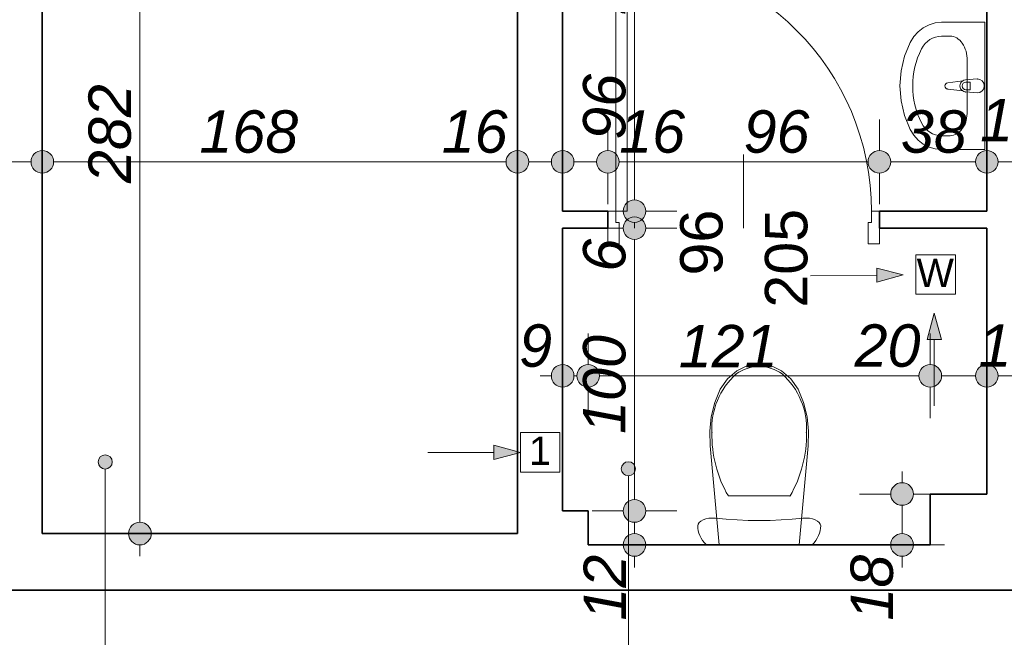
# Model space of a CAD drawing. Header units: millimetres. Extents: x -50073 to 84772, y -78870 to -35317.
# Tile 24 of 125: x 15495 to 18976, y -76717 to -74534. Entities that reach past the tile are written whole.
import ezdxf

# ---------------------------------------------------------------- set-up
doc = ezdxf.new("R2010")
doc.units = ezdxf.units.MM
doc.header["$MEASUREMENT"] = 0
doc.layers.add('_podkład', color=7, linetype='Continuous')
doc.layers.add('Wymiarowanie - Ogólne', color=7, linetype='Continuous')
for name, color, linetype, lineweight in [('_podkład_Nr_pióra__1', 7, 'Continuous', 0), ('Drzwi ArchiCAD_Nr_pióra__1', 7, 'Continuous', 0), ('Instalacje - Went_Klim_Nr_pióra__42', 150, 'Continuous', 13), ('Konstrukcja - Stropy_Nr_pióra__1', 7, 'Continuous', 0), ('Konstrukcja - Ściany zew_Nr_pióra__6', 7, 'Continuous', 35), ('Wnetrze - Sanitariaty_Nr_pióra__22', 8, 'Continuous', 13), ('Wymiarowanie - Ogólne_Nr_pióra__82', 114, 'Continuous', 13), ('Znaczniki drzwi ArchiCADa_Nr_pióra__1', 7, 'Continuous', 0), ('Znaczniki drzwi ArchiCADa_Nr_pióra__7', 7, 'Continuous', 70)]:
    doc.layers.add(name, color=color, linetype=linetype, lineweight=lineweight)
doc.styles.add('GENERATED_STYLE_1', font='txt')
doc.styles.add('GENERATED_STYLE_3', font='txt')
doc.dimstyles.new('GENERATED_STYLE__1', dxfattribs={"dimtxt": 150, "dimasz": 152, "dimexe": 0.18, "dimexo": 0, "dimgap": 0.09, "dimtad": 1, "dimlfac": 0.1, "dimzin": 0, "dimdsep": 46, "dimtxsty": 'GENERATED_STYLE_3', "dimblk": 'ARROWHEAD_11', "dimblk1": 'ARROWHEAD_11', "dimblk2": 'ARROWHEAD_11', "dimcen": 0.09, "dimclrd": 114, "dimclre": 114, "dimclrt": 114, "dimazin": 0, "dimtfac": 1, "dimtdec": 4, "dimtmove": 0, "dimatfit": 3, "dimfxl": 1, "dimtolj": 1, "dimtzin": 0, "dimarcsym": 0})
doc.dimstyles.new('GENERATED_STYLE__2', dxfattribs={"dimtxt": 150, "dimasz": 152, "dimexe": 0.18, "dimexo": 0, "dimgap": 0.09, "dimtad": 1, "dimtih": 1, "dimtoh": 1, "dimlfac": 0.1, "dimzin": 0, "dimdsep": 46, "dimtxsty": 'GENERATED_STYLE_3', "dimblk": 'ARROWHEAD_11', "dimblk1": 'ARROWHEAD_11', "dimblk2": 'ARROWHEAD_11', "dimcen": 0.09, "dimclrd": 114, "dimclre": 114, "dimclrt": 114, "dimazin": 0, "dimtfac": 1, "dimtdec": 4, "dimtmove": 0, "dimatfit": 3, "dimfxl": 1, "dimtolj": 1, "dimtzin": 0, "dimarcsym": 0})
doc.dimstyles.new('GENERATED_STYLE__4', dxfattribs={"dimtxt": 150, "dimasz": 152, "dimexe": 0.18, "dimexo": 0, "dimgap": 0.09, "dimtad": 1, "dimtih": 1, "dimtoh": 1, "dimlfac": 0.1, "dimzin": 0, "dimdsep": 46, "dimtxsty": 'GENERATED_STYLE_3', "dimblk": 'ARROWHEAD_11', "dimblk1": 'ARROWHEAD_11', "dimblk2": 'ARROWHEAD_11', "dimcen": 0.09, "dimclrd": 114, "dimclre": 114, "dimclrt": 114, "dimazin": 0, "dimtfac": 1, "dimtdec": 4, "dimtmove": 2, "dimatfit": 3, "dimfxl": 1, "dimtolj": 1, "dimtzin": 0, "dimarcsym": 0})

# ---------------------------------------------------------------- blocks, each defined once
blk = doc.blocks.new('*D623')
at = {"layer": 'Wymiarowanie - Ogólne_Nr_pióra__82', "linetype": 'Continuous'}
for points in [[(15454.6, -75036.2), (15451.6, -75020.9), (15442.9, -75007.9), (15429.9, -74999.2), (15414.6, -74996.2), (15399.3, -74999.2), (15386.3, -75007.9), (15377.6, -75020.9), (15374.6, -75036.2), (15377.6, -75051.5), (15386.3, -75064.5), (15399.3, -75073.1), (15414.6, -75076.2), (15429.9, -75073.1), (15442.9, -75064.5), (15451.6, -75051.5)], [(15614.6, -75036.2), (15611.6, -75020.9), (15602.9, -75007.9), (15589.9, -74999.2), (15574.6, -74996.2), (15559.3, -74999.2), (15546.3, -75007.9), (15537.6, -75020.9), (15534.6, -75036.2), (15537.6, -75051.5), (15546.3, -75064.5), (15559.3, -75073.1), (15574.6, -75076.2), (15589.9, -75073.1), (15602.9, -75064.5), (15611.6, -75051.5)]]:
    blk.add_hatch(color=256, dxfattribs=at).paths.add_polyline_path(points)
for p, q in [((15414.6, -74996.2), (15414.6, -74886.2)), ((15574.6, -74996.2), (15574.6, -74886.2)), ((15454.6, -75036.2), (15534.6, -75036.2)), ((15414.6, -75186.2), (15414.6, -75076.2)), ((15574.6, -75186.2), (15574.6, -75076.2))]:
    blk.add_line(p, q, dxfattribs=at)
for centre in [(15414.6, -75036.2), (15574.6, -75036.2)]:
    blk.add_circle(centre, 40, dxfattribs=at)
blk = doc.blocks.new('ARROWHEAD_11')
at = {"color": 0, "linetype": 'Continuous', "lineweight": 0}
blk.add_line((0, 0), (-1, 0), dxfattribs=at)
at = {"color": 0, "linetype": 'Continuous', "lineweight": 0, "const_width": 0.25, "flags": 128}
blk.add_lwpolyline([(-0.125, 0, 1), (0.125, 0, 1)], format="xyb", close=True, dxfattribs=at)
blk = doc.blocks.new('*D624')
at = {"layer": 'Wymiarowanie - Ogólne_Nr_pióra__82', "linetype": 'Continuous'}
for points in [[(15614.6, -75036.2), (15611.6, -75020.9), (15602.9, -75007.9), (15589.9, -74999.2), (15574.6, -74996.2), (15559.3, -74999.2), (15546.3, -75007.9), (15537.6, -75020.9), (15534.6, -75036.2), (15537.6, -75051.5), (15546.3, -75064.5), (15559.3, -75073.1), (15574.6, -75076.2), (15589.9, -75073.1), (15602.9, -75064.5), (15611.6, -75051.5)], [(17294.6, -75036.2), (17291.6, -75020.9), (17282.9, -75007.9), (17269.9, -74999.2), (17254.6, -74996.2), (17239.3, -74999.2), (17226.3, -75007.9), (17217.6, -75020.9), (17214.6, -75036.2), (17217.6, -75051.5), (17226.3, -75064.5), (17239.3, -75073.1), (17254.6, -75076.2), (17269.9, -75073.1), (17282.9, -75064.5), (17291.6, -75051.5)]]:
    blk.add_hatch(color=256, dxfattribs=at).paths.add_polyline_path(points)
for p, q in [((15574.6, -74996.2), (15574.6, -74886.2)), ((17254.6, -74996.2), (17254.6, -74886.2)), ((15614.6, -75036.2), (17214.6, -75036.2)), ((15574.6, -75186.2), (15574.6, -75076.2)), ((17254.6, -75186.2), (17254.6, -75076.2))]:
    blk.add_line(p, q, dxfattribs=at)
for centre in [(15574.6, -75036.2), (17254.6, -75036.2)]:
    blk.add_circle(centre, 40, dxfattribs=at)
at = {"layer": 'Wymiarowanie - Ogólne_Nr_pióra__82', "char_height": 150, "attachment_point": 7, "style": 'GENERATED_STYLE_3'}
for s, insert in [('\\A1;{\\fArial|b0|i1|c238|p38;168}', (16130, -75006.2)), ('\\A1;{\\fArial|b0|i1|c238|p38;16}', (16986.9, -75006.2))]:
    blk.add_mtext(s, dxfattribs=dict(at, insert=insert))
blk = doc.blocks.new('*D625')
at = {"layer": 'Wymiarowanie - Ogólne_Nr_pióra__82', "linetype": 'Continuous'}
for points in [[(17294.6, -75036.2), (17291.6, -75020.9), (17282.9, -75007.9), (17269.9, -74999.2), (17254.6, -74996.2), (17239.3, -74999.2), (17226.3, -75007.9), (17217.6, -75020.9), (17214.6, -75036.2), (17217.6, -75051.5), (17226.3, -75064.5), (17239.3, -75073.1), (17254.6, -75076.2), (17269.9, -75073.1), (17282.9, -75064.5), (17291.6, -75051.5)], [(17454.6, -75036.2), (17451.6, -75020.9), (17442.9, -75007.9), (17429.9, -74999.2), (17414.6, -74996.2), (17399.3, -74999.2), (17386.3, -75007.9), (17377.6, -75020.9), (17374.6, -75036.2), (17377.6, -75051.5), (17386.3, -75064.5), (17399.3, -75073.1), (17414.6, -75076.2), (17429.9, -75073.1), (17442.9, -75064.5), (17451.6, -75051.5)]]:
    blk.add_hatch(color=256, dxfattribs=at).paths.add_polyline_path(points)
for p, q in [((17254.6, -74996.2), (17254.6, -74886.2)), ((17414.6, -74996.2), (17414.6, -74886.2)), ((17294.6, -75036.2), (17374.6, -75036.2)), ((17254.6, -75186.2), (17254.6, -75076.2)), ((17414.6, -75186.2), (17414.6, -75076.2))]:
    blk.add_line(p, q, dxfattribs=at)
for centre in [(17254.6, -75036.2), (17414.6, -75036.2)]:
    blk.add_circle(centre, 40, dxfattribs=at)
blk = doc.blocks.new('*D626')
at = {"layer": 'Wymiarowanie - Ogólne_Nr_pióra__82', "linetype": 'Continuous'}
for points in [[(17454.6, -75036.2), (17451.6, -75020.9), (17442.9, -75007.9), (17429.9, -74999.2), (17414.6, -74996.2), (17399.3, -74999.2), (17386.3, -75007.9), (17377.6, -75020.9), (17374.6, -75036.2), (17377.6, -75051.5), (17386.3, -75064.5), (17399.3, -75073.1), (17414.6, -75076.2), (17429.9, -75073.1), (17442.9, -75064.5), (17451.6, -75051.5)], [(17614.6, -75036.2), (17611.6, -75020.9), (17602.9, -75007.9), (17589.9, -74999.2), (17574.6, -74996.2), (17559.3, -74999.2), (17546.3, -75007.9), (17537.6, -75020.9), (17534.6, -75036.2), (17537.6, -75051.5), (17546.3, -75064.5), (17559.3, -75073.1), (17574.6, -75076.2), (17589.9, -75073.1), (17602.9, -75064.5), (17611.6, -75051.5)]]:
    blk.add_hatch(color=256, dxfattribs=at).paths.add_polyline_path(points)
for p, q in [((17414.6, -74996.2), (17414.6, -74886.2)), ((17574.6, -74996.2), (17574.6, -74886.2)), ((17454.6, -75036.2), (17534.6, -75036.2)), ((17414.6, -75186.2), (17414.6, -75076.2)), ((17574.6, -75186.2), (17574.6, -75076.2))]:
    blk.add_line(p, q, dxfattribs=at)
for centre in [(17414.6, -75036.2), (17574.6, -75036.2)]:
    blk.add_circle(centre, 40, dxfattribs=at)
blk = doc.blocks.new('*D627')
at = {"layer": 'Wymiarowanie - Ogólne_Nr_pióra__82', "linetype": 'Continuous'}
for points in [[(17614.6, -75036.2), (17611.6, -75020.9), (17602.9, -75007.9), (17589.9, -74999.2), (17574.6, -74996.2), (17559.3, -74999.2), (17546.3, -75007.9), (17537.6, -75020.9), (17534.6, -75036.2), (17537.6, -75051.5), (17546.3, -75064.5), (17559.3, -75073.1), (17574.6, -75076.2), (17589.9, -75073.1), (17602.9, -75064.5), (17611.6, -75051.5)], [(18574.6, -75036.2), (18571.6, -75020.9), (18562.9, -75007.9), (18549.9, -74999.2), (18534.6, -74996.2), (18519.3, -74999.2), (18506.3, -75007.9), (18497.6, -75020.9), (18494.6, -75036.2), (18497.6, -75051.5), (18506.3, -75064.5), (18519.3, -75073.1), (18534.6, -75076.2), (18549.9, -75073.1), (18562.9, -75064.5), (18571.6, -75051.5)]]:
    blk.add_hatch(color=256, dxfattribs=at).paths.add_polyline_path(points)
for p, q in [((17574.6, -74996.2), (17574.6, -74886.2)), ((18534.6, -74996.2), (18534.6, -74886.2)), ((17614.6, -75036.2), (18494.6, -75036.2)), ((17574.6, -75186.2), (17574.6, -75076.2)), ((18534.6, -75186.2), (18534.6, -75076.2))]:
    blk.add_line(p, q, dxfattribs=at)
for centre in [(17574.6, -75036.2), (18534.6, -75036.2)]:
    blk.add_circle(centre, 40, dxfattribs=at)
at = {"layer": 'Wymiarowanie - Ogólne_Nr_pióra__82', "char_height": 150, "attachment_point": 7, "style": 'GENERATED_STYLE_3'}
for s, insert in [('\\A1;{\\fArial|b0|i1|c238|p38;16}', (17614.6, -75006.2)), ('\\A1;{\\fArial|b0|i1|c238|p38;96}', (18054.6, -75006.2))]:
    blk.add_mtext(s, dxfattribs=dict(at, insert=insert))
blk = doc.blocks.new('*D628')
at = {"layer": 'Wymiarowanie - Ogólne_Nr_pióra__82', "linetype": 'Continuous'}
for points in [[(18574.6, -75036.2), (18571.6, -75020.9), (18562.9, -75007.9), (18549.9, -74999.2), (18534.6, -74996.2), (18519.3, -74999.2), (18506.3, -75007.9), (18497.6, -75020.9), (18494.6, -75036.2), (18497.6, -75051.5), (18506.3, -75064.5), (18519.3, -75073.1), (18534.6, -75076.2), (18549.9, -75073.1), (18562.9, -75064.5), (18571.6, -75051.5)], [(18954.6, -75036.2), (18951.6, -75020.9), (18942.9, -75007.9), (18929.9, -74999.2), (18914.6, -74996.2), (18899.3, -74999.2), (18886.3, -75007.9), (18877.6, -75020.9), (18874.6, -75036.2), (18877.6, -75051.5), (18886.3, -75064.5), (18899.3, -75073.1), (18914.6, -75076.2), (18929.9, -75073.1), (18942.9, -75064.5), (18951.6, -75051.5)]]:
    blk.add_hatch(color=256, dxfattribs=at).paths.add_polyline_path(points)
for p, q in [((18534.6, -74996.2), (18534.6, -74886.2)), ((18914.6, -74996.2), (18914.6, -74886.2)), ((18574.6, -75036.2), (18874.6, -75036.2)), ((18534.6, -75186.2), (18534.6, -75076.2)), ((18914.6, -75186.2), (18914.6, -75076.2))]:
    blk.add_line(p, q, dxfattribs=at)
for centre in [(18534.6, -75036.2), (18914.6, -75036.2)]:
    blk.add_circle(centre, 40, dxfattribs=at)
at = {"layer": 'Wymiarowanie - Ogólne_Nr_pióra__82', "char_height": 150, "attachment_point": 7, "style": 'GENERATED_STYLE_3'}
for s, insert in [('\\A1;{\\fArial|b0|i1|c238|p38;18}', (18890.8, -74965.7)), ('\\A1;{\\fArial|b0|i1|c238|p38;38}', (18610.8, -75006.2))]:
    blk.add_mtext(s, dxfattribs=dict(at, insert=insert))
blk = doc.blocks.new('*D629')
at = {"layer": 'Wymiarowanie - Ogólne_Nr_pióra__82', "linetype": 'Continuous'}
for points in [[(18954.6, -75036.2), (18951.6, -75020.9), (18942.9, -75007.9), (18929.9, -74999.2), (18914.6, -74996.2), (18899.3, -74999.2), (18886.3, -75007.9), (18877.6, -75020.9), (18874.6, -75036.2), (18877.6, -75051.5), (18886.3, -75064.5), (18899.3, -75073.1), (18914.6, -75076.2), (18929.9, -75073.1), (18942.9, -75064.5), (18951.6, -75051.5)], [(19134.6, -75036.2), (19131.6, -75020.9), (19122.9, -75007.9), (19109.9, -74999.2), (19094.6, -74996.2), (19079.3, -74999.2), (19066.3, -75007.9), (19057.6, -75020.9), (19054.6, -75036.2), (19057.6, -75051.5), (19066.3, -75064.5), (19079.3, -75073.1), (19094.6, -75076.2), (19109.9, -75073.1), (19122.9, -75064.5), (19131.6, -75051.5)]]:
    blk.add_hatch(color=256, dxfattribs=at).paths.add_polyline_path(points)
for p, q in [((18914.6, -74996.2), (18914.6, -74886.2)), ((19094.6, -74996.2), (19094.6, -74886.2)), ((18954.6, -75036.2), (19054.6, -75036.2)), ((18914.6, -75186.2), (18914.6, -75076.2)), ((19094.6, -75186.2), (19094.6, -75076.2))]:
    blk.add_line(p, q, dxfattribs=at)
for centre in [(18914.6, -75036.2), (19094.6, -75036.2)]:
    blk.add_circle(centre, 40, dxfattribs=at)
blk = doc.blocks.new('*D786')
at = {"layer": 'Wymiarowanie - Ogólne_Nr_pióra__82', "linetype": 'Continuous'}
for points in [[(17454.6, -75792.9), (17451.6, -75777.6), (17442.9, -75764.6), (17429.9, -75756), (17414.6, -75752.9), (17399.3, -75756), (17386.3, -75764.6), (17377.6, -75777.6), (17374.6, -75792.9), (17377.6, -75808.2), (17386.3, -75821.2), (17399.3, -75829.9), (17414.6, -75832.9), (17429.9, -75829.9), (17442.9, -75821.2), (17451.6, -75808.2)], [(17544.6, -75792.9), (17541.6, -75777.6), (17532.9, -75764.6), (17519.9, -75756), (17504.6, -75752.9), (17489.3, -75756), (17476.3, -75764.6), (17467.6, -75777.6), (17464.6, -75792.9), (17467.6, -75808.2), (17476.3, -75821.2), (17489.3, -75829.9), (17504.6, -75832.9), (17519.9, -75829.9), (17532.9, -75821.2), (17541.6, -75808.2)]]:
    blk.add_hatch(color=256, dxfattribs=at).paths.add_polyline_path(points)
for p, q in [((17414.6, -75752.9), (17414.6, -75642.9)), ((17504.6, -75752.9), (17504.6, -75642.9)), ((17334.6, -75792.9), (17374.6, -75792.9)), ((17454.6, -75792.9), (17464.6, -75792.9)), ((17414.6, -75942.9), (17414.6, -75832.9)), ((17504.6, -75942.9), (17504.6, -75832.9))]:
    blk.add_line(p, q, dxfattribs=at)
for centre in [(17414.6, -75792.9), (17504.6, -75792.9)]:
    blk.add_circle(centre, 40, dxfattribs=at)
at = {"layer": 'Wymiarowanie - Ogólne_Nr_pióra__82', "insert": (17260.8, -75762.9), "char_height": 150, "attachment_point": 7, "style": 'GENERATED_STYLE_3'}
blk.add_mtext('\\A1;{\\fArial|b0|i1|c238|p38;9}', dxfattribs=at)
blk = doc.blocks.new('*D787')
at = {"layer": 'Wymiarowanie - Ogólne_Nr_pióra__82', "linetype": 'Continuous'}
for points in [[(17544.6, -75792.9), (17541.6, -75777.6), (17532.9, -75764.6), (17519.9, -75756), (17504.6, -75752.9), (17489.3, -75756), (17476.3, -75764.6), (17467.6, -75777.6), (17464.6, -75792.9), (17467.6, -75808.2), (17476.3, -75821.2), (17489.3, -75829.9), (17504.6, -75832.9), (17519.9, -75829.9), (17532.9, -75821.2), (17541.6, -75808.2)], [(18754.6, -75792.9), (18751.6, -75777.6), (18742.9, -75764.6), (18729.9, -75756), (18714.6, -75752.9), (18699.3, -75756), (18686.3, -75764.6), (18677.6, -75777.6), (18674.6, -75792.9), (18677.6, -75808.2), (18686.3, -75821.2), (18699.3, -75829.9), (18714.6, -75832.9), (18729.9, -75829.9), (18742.9, -75821.2), (18751.6, -75808.2)]]:
    blk.add_hatch(color=256, dxfattribs=at).paths.add_polyline_path(points)
for p, q in [((17504.6, -75752.9), (17504.6, -75642.9)), ((18714.6, -75752.9), (18714.6, -75642.9)), ((17544.6, -75792.9), (18674.6, -75792.9)), ((17504.6, -75942.9), (17504.6, -75832.9)), ((18714.6, -75942.9), (18714.6, -75832.9))]:
    blk.add_line(p, q, dxfattribs=at)
for centre in [(17504.6, -75792.9), (18714.6, -75792.9)]:
    blk.add_circle(centre, 40, dxfattribs=at)
at = {"layer": 'Wymiarowanie - Ogólne_Nr_pióra__82', "char_height": 150, "attachment_point": 7, "style": 'GENERATED_STYLE_3'}
for s, insert in [('\\A1;{\\fArial|b0|i1|c238|p38;121}', (17825, -75762.9)), ('\\A1;{\\fArial|b0|i1|c238|p38;20}', (18446.9, -75762.9))]:
    blk.add_mtext(s, dxfattribs=dict(at, insert=insert))
blk = doc.blocks.new('*D788')
at = {"layer": 'Wymiarowanie - Ogólne_Nr_pióra__82', "linetype": 'Continuous'}
for points in [[(18754.6, -75792.9), (18751.6, -75777.6), (18742.9, -75764.6), (18729.9, -75756), (18714.6, -75752.9), (18699.3, -75756), (18686.3, -75764.6), (18677.6, -75777.6), (18674.6, -75792.9), (18677.6, -75808.2), (18686.3, -75821.2), (18699.3, -75829.9), (18714.6, -75832.9), (18729.9, -75829.9), (18742.9, -75821.2), (18751.6, -75808.2)], [(18954.6, -75792.9), (18951.6, -75777.6), (18942.9, -75764.6), (18929.9, -75756), (18914.6, -75752.9), (18899.3, -75756), (18886.3, -75764.6), (18877.6, -75777.6), (18874.6, -75792.9), (18877.6, -75808.2), (18886.3, -75821.2), (18899.3, -75829.9), (18914.6, -75832.9), (18929.9, -75829.9), (18942.9, -75821.2), (18951.6, -75808.2)]]:
    blk.add_hatch(color=256, dxfattribs=at).paths.add_polyline_path(points)
for p, q in [((18714.6, -75752.9), (18714.6, -75642.9)), ((18914.6, -75752.9), (18914.6, -75642.9)), ((18754.6, -75792.9), (18874.6, -75792.9)), ((18714.6, -75942.9), (18714.6, -75832.9)), ((18914.6, -75942.9), (18914.6, -75832.9))]:
    blk.add_line(p, q, dxfattribs=at)
for centre in [(18714.6, -75792.9), (18914.6, -75792.9)]:
    blk.add_circle(centre, 40, dxfattribs=at)
at = {"layer": 'Wymiarowanie - Ogólne_Nr_pióra__82', "insert": (18885.1, -75762.9), "char_height": 150, "attachment_point": 7, "style": 'GENERATED_STYLE_3'}
blk.add_mtext('\\A1;{\\fArial|b0|i1|c238|p38;18}', dxfattribs=at)
blk = doc.blocks.new('*D789')
at = {"layer": 'Wymiarowanie - Ogólne_Nr_pióra__82', "linetype": 'Continuous'}
for points in [[(18954.6, -75792.9), (18951.6, -75777.6), (18942.9, -75764.6), (18929.9, -75756), (18914.6, -75752.9), (18899.3, -75756), (18886.3, -75764.6), (18877.6, -75777.6), (18874.6, -75792.9), (18877.6, -75808.2), (18886.3, -75821.2), (18899.3, -75829.9), (18914.6, -75832.9), (18929.9, -75829.9), (18942.9, -75821.2), (18951.6, -75808.2)], [(19134.6, -75792.9), (19131.6, -75777.6), (19122.9, -75764.6), (19109.9, -75756), (19094.6, -75752.9), (19079.3, -75756), (19066.3, -75764.6), (19057.6, -75777.6), (19054.6, -75792.9), (19057.6, -75808.2), (19066.3, -75821.2), (19079.3, -75829.9), (19094.6, -75832.9), (19109.9, -75829.9), (19122.9, -75821.2), (19131.6, -75808.2)]]:
    blk.add_hatch(color=256, dxfattribs=at).paths.add_polyline_path(points)
for p, q in [((18914.6, -75752.9), (18914.6, -75642.9)), ((19094.6, -75752.9), (19094.6, -75642.9)), ((18954.6, -75792.9), (19054.6, -75792.9)), ((18914.6, -75942.9), (18914.6, -75832.9)), ((19094.6, -75942.9), (19094.6, -75832.9))]:
    blk.add_line(p, q, dxfattribs=at)
for centre in [(18914.6, -75792.9), (19094.6, -75792.9)]:
    blk.add_circle(centre, 40, dxfattribs=at)
blk = doc.blocks.new('*D793')
at = {"layer": 'Wymiarowanie - Ogólne_Nr_pióra__82', "linetype": 'Continuous'}
for points in [[(18654.7, -76210.6), (18651.6, -76195.3), (18642.9, -76182.4), (18630, -76173.7), (18614.7, -76170.6), (18599.4, -76173.7), (18586.4, -76182.4), (18577.7, -76195.3), (18574.7, -76210.6), (18577.7, -76225.9), (18586.4, -76238.9), (18599.4, -76247.6), (18614.7, -76250.6), (18630, -76247.6), (18642.9, -76238.9), (18651.6, -76225.9)], [(18654.7, -76390.6), (18651.6, -76375.3), (18642.9, -76362.4), (18630, -76353.7), (18614.7, -76350.6), (18599.4, -76353.7), (18586.4, -76362.4), (18577.7, -76375.3), (18574.7, -76390.6), (18577.7, -76405.9), (18586.4, -76418.9), (18599.4, -76427.6), (18614.7, -76430.6), (18630, -76427.6), (18642.9, -76418.9), (18651.6, -76405.9)]]:
    blk.add_hatch(color=256, dxfattribs=at).paths.add_polyline_path(points)
for p, q in [((18614.7, -76170.6), (18614.7, -76130.6)), ((18574.7, -76210.6), (18464.7, -76210.6)), ((18764.7, -76210.6), (18654.7, -76210.6)), ((18614.7, -76350.6), (18614.7, -76250.6)), ((18574.7, -76390.6), (18464.7, -76390.6)), ((18764.7, -76390.6), (18654.7, -76390.6)), ((18614.7, -76470.6), (18614.7, -76430.6))]:
    blk.add_line(p, q, dxfattribs=at)
for centre in [(18614.7, -76210.6), (18614.7, -76390.6)]:
    blk.add_circle(centre, 40, dxfattribs=at)
at = {"layer": 'Wymiarowanie - Ogólne_Nr_pióra__82', "insert": (18584.7, -76658.3), "char_height": 150, "attachment_point": 7, "rotation": 90, "style": 'GENERATED_STYLE_3'}
blk.add_mtext('\\A1;{\\fArial|b0|i1|c238|p38;18}', dxfattribs=at)
blk = doc.blocks.new('*D794')
at = {"layer": 'Wymiarowanie - Ogólne_Nr_pióra__82', "linetype": 'Continuous'}
for points in [[(17708.7, -76270.6), (17705.6, -76255.3), (17697, -76242.4), (17684, -76233.7), (17668.7, -76230.6), (17653.4, -76233.7), (17640.4, -76242.4), (17631.7, -76255.3), (17628.7, -76270.6), (17631.7, -76285.9), (17640.4, -76298.9), (17653.4, -76307.6), (17668.7, -76310.6), (17684, -76307.6), (17697, -76298.9), (17705.6, -76285.9)], [(17708.7, -76390.6), (17705.6, -76375.3), (17697, -76362.4), (17684, -76353.7), (17668.7, -76350.6), (17653.4, -76353.7), (17640.4, -76362.4), (17631.7, -76375.3), (17628.7, -76390.6), (17631.7, -76405.9), (17640.4, -76418.9), (17653.4, -76427.6), (17668.7, -76430.6), (17684, -76427.6), (17697, -76418.9), (17705.6, -76405.9)]]:
    blk.add_hatch(color=256, dxfattribs=at).paths.add_polyline_path(points)
for p, q in [((17628.7, -76270.6), (17518.7, -76270.6)), ((17818.7, -76270.6), (17708.7, -76270.6)), ((17668.7, -76350.6), (17668.7, -76310.6)), ((17628.7, -76390.6), (17518.7, -76390.6)), ((17818.7, -76390.6), (17708.7, -76390.6)), ((17668.7, -76470.6), (17668.7, -76430.6))]:
    blk.add_line(p, q, dxfattribs=at)
for centre in [(17668.7, -76270.6), (17668.7, -76390.6)]:
    blk.add_circle(centre, 40, dxfattribs=at)
at = {"layer": 'Wymiarowanie - Ogólne_Nr_pióra__82', "insert": (17638.7, -76658.3), "char_height": 150, "attachment_point": 7, "rotation": 90, "style": 'GENERATED_STYLE_3'}
blk.add_mtext('\\A1;{\\fArial|b0|i1|c238|p38;12}', dxfattribs=at)
blk = doc.blocks.new('*D795')
at = {"layer": 'Wymiarowanie - Ogólne_Nr_pióra__82', "linetype": 'Continuous'}
for points in [[(17708.7, -75270.6), (17705.6, -75255.3), (17697, -75242.4), (17684, -75233.7), (17668.7, -75230.6), (17653.4, -75233.7), (17640.4, -75242.4), (17631.7, -75255.3), (17628.7, -75270.6), (17631.7, -75285.9), (17640.4, -75298.9), (17653.4, -75307.6), (17668.7, -75310.6), (17684, -75307.6), (17697, -75298.9), (17705.6, -75285.9)], [(17708.7, -76270.6), (17705.6, -76255.3), (17697, -76242.4), (17684, -76233.7), (17668.7, -76230.6), (17653.4, -76233.7), (17640.4, -76242.4), (17631.7, -76255.3), (17628.7, -76270.6), (17631.7, -76285.9), (17640.4, -76298.9), (17653.4, -76307.6), (17668.7, -76310.6), (17684, -76307.6), (17697, -76298.9), (17705.6, -76285.9)]]:
    blk.add_hatch(color=256, dxfattribs=at).paths.add_polyline_path(points)
for p, q in [((17628.7, -75270.6), (17518.7, -75270.6)), ((17818.7, -75270.6), (17708.7, -75270.6)), ((17668.7, -76230.6), (17668.7, -75310.6)), ((17628.7, -76270.6), (17518.7, -76270.6)), ((17818.7, -76270.6), (17708.7, -76270.6))]:
    blk.add_line(p, q, dxfattribs=at)
for centre in [(17668.7, -75270.6), (17668.7, -76270.6)]:
    blk.add_circle(centre, 40, dxfattribs=at)
at = {"layer": 'Wymiarowanie - Ogólne_Nr_pióra__82', "char_height": 150, "attachment_point": 7, "rotation": 90, "style": 'GENERATED_STYLE_3'}
for s, insert in [('\\A1;{\\fArial|b0|i1|c238|p38;6}', (17638.7, -75424.5)), ('\\A1;{\\fArial|b0|i1|c238|p38;100}', (17638.7, -75998.3))]:
    blk.add_mtext(s, dxfattribs=dict(at, insert=insert))
blk = doc.blocks.new('*D796')
at = {"layer": 'Wymiarowanie - Ogólne_Nr_pióra__82', "linetype": 'Continuous'}
for points in [[(17708.7, -75210.6), (17705.6, -75195.3), (17697, -75182.4), (17684, -75173.7), (17668.7, -75170.6), (17653.4, -75173.7), (17640.4, -75182.4), (17631.7, -75195.3), (17628.7, -75210.6), (17631.7, -75225.9), (17640.4, -75238.9), (17653.4, -75247.6), (17668.7, -75250.6), (17684, -75247.6), (17697, -75238.9), (17705.6, -75225.9)], [(17708.7, -75270.6), (17705.6, -75255.3), (17697, -75242.4), (17684, -75233.7), (17668.7, -75230.6), (17653.4, -75233.7), (17640.4, -75242.4), (17631.7, -75255.3), (17628.7, -75270.6), (17631.7, -75285.9), (17640.4, -75298.9), (17653.4, -75307.6), (17668.7, -75310.6), (17684, -75307.6), (17697, -75298.9), (17705.6, -75285.9)]]:
    blk.add_hatch(color=256, dxfattribs=at).paths.add_polyline_path(points)
for p, q in [((17628.7, -75210.6), (17518.7, -75210.6)), ((17818.7, -75210.6), (17708.7, -75210.6)), ((17628.7, -75270.6), (17518.7, -75270.6)), ((17668.7, -75270.6), (17668.7, -75250.6)), ((17818.7, -75270.6), (17708.7, -75270.6))]:
    blk.add_line(p, q, dxfattribs=at)
for centre in [(17668.7, -75210.6), (17668.7, -75270.6)]:
    blk.add_circle(centre, 40, dxfattribs=at)
blk = doc.blocks.new('*D797')
at = {"layer": 'Wymiarowanie - Ogólne_Nr_pióra__82', "linetype": 'Continuous'}
for points in [[(17708.7, -74250.6), (17705.6, -74235.3), (17697, -74222.4), (17684, -74213.7), (17668.7, -74210.6), (17653.4, -74213.7), (17640.4, -74222.4), (17631.7, -74235.3), (17628.7, -74250.6), (17631.7, -74265.9), (17640.4, -74278.9), (17653.4, -74287.6), (17668.7, -74290.6), (17684, -74287.6), (17697, -74278.9), (17705.6, -74265.9)], [(17708.7, -75210.6), (17705.6, -75195.3), (17697, -75182.4), (17684, -75173.7), (17668.7, -75170.6), (17653.4, -75173.7), (17640.4, -75182.4), (17631.7, -75195.3), (17628.7, -75210.6), (17631.7, -75225.9), (17640.4, -75238.9), (17653.4, -75247.6), (17668.7, -75250.6), (17684, -75247.6), (17697, -75238.9), (17705.6, -75225.9)]]:
    blk.add_hatch(color=256, dxfattribs=at).paths.add_polyline_path(points)
for p, q in [((17628.7, -74250.6), (17518.7, -74250.6)), ((17818.7, -74250.6), (17708.7, -74250.6)), ((17668.7, -75170.6), (17668.7, -74290.6)), ((17628.7, -75210.6), (17518.7, -75210.6)), ((17818.7, -75210.6), (17708.7, -75210.6))]:
    blk.add_line(p, q, dxfattribs=at)
for centre in [(17668.7, -74250.6), (17668.7, -75210.6)]:
    blk.add_circle(centre, 40, dxfattribs=at)
at = {"layer": 'Wymiarowanie - Ogólne_Nr_pióra__82', "char_height": 150, "attachment_point": 7, "rotation": 90, "style": 'GENERATED_STYLE_3'}
for s, insert in [('\\A1;{\\fArial|b0|i1|c238|p38;16}', (17638.7, -74518.3)), ('\\A1;{\\fArial|b0|i1|c238|p38;96}', (17638.7, -74958.3))]:
    blk.add_mtext(s, dxfattribs=dict(at, insert=insert))
blk = doc.blocks.new('*D810')
at = {"layer": 'Wymiarowanie - Ogólne_Nr_pióra__82', "linetype": 'Continuous'}
for points in [[(15959.8, -73530.6), (15956.7, -73515.3), (15948, -73502.4), (15935.1, -73493.7), (15919.8, -73490.6), (15904.4, -73493.7), (15891.5, -73502.4), (15882.8, -73515.3), (15879.8, -73530.6), (15882.8, -73545.9), (15891.5, -73558.9), (15904.4, -73567.6), (15919.8, -73570.6), (15935.1, -73567.6), (15948, -73558.9), (15956.7, -73545.9)], [(15959.8, -76350.6), (15956.7, -76335.3), (15948, -76322.4), (15935.1, -76313.7), (15919.8, -76310.6), (15904.4, -76313.7), (15891.5, -76322.4), (15882.8, -76335.3), (15879.8, -76350.6), (15882.8, -76365.9), (15891.5, -76378.9), (15904.4, -76387.6), (15919.8, -76390.6), (15935.1, -76387.6), (15948, -76378.9), (15956.7, -76365.9)]]:
    blk.add_hatch(color=256, dxfattribs=at).paths.add_polyline_path(points)
for p, q in [((15919.8, -73490.6), (15919.8, -73450.6)), ((15879.8, -73530.6), (15769.8, -73530.6)), ((16069.8, -73530.6), (15959.8, -73530.6)), ((15919.8, -76310.6), (15919.8, -73570.6)), ((15879.8, -76350.6), (15769.8, -76350.6)), ((16069.8, -76350.6), (15959.8, -76350.6)), ((15919.8, -76430.6), (15919.8, -76390.6))]:
    blk.add_line(p, q, dxfattribs=at)
for centre in [(15919.8, -73530.6), (15919.8, -76350.6)]:
    blk.add_circle(centre, 40, dxfattribs=at)
at = {"layer": 'Wymiarowanie - Ogólne_Nr_pióra__82', "insert": (15889.8, -75111.4), "char_height": 150, "attachment_point": 7, "rotation": 90, "style": 'GENERATED_STYLE_3'}
blk.add_mtext('\\A1;{\\fArial|b0|i1|c238|p38;282}', dxfattribs=at)

msp = doc.modelspace()

# ---------------------------------------------------------------- hatches: boundary and pattern name
at = {"layer": '_podkład', "linetype": 'Continuous', "lineweight": 0, "true_color": 0x000000}
for points in [[(15821.959, -76097.364), (15820.056, -76087.797), (15814.637, -76079.686), (15806.526, -76074.267), (15796.959, -76072.364), (15787.392, -76074.267), (15779.282, -76079.686), (15773.862, -76087.797), (15771.959, -76097.364), (15773.862, -76106.931), (15779.282, -76115.042), (15787.392, -76120.461), (15796.959, -76122.364), (15806.526, -76120.461), (15814.637, -76115.042), (15820.056, -76106.931)], [(17671.88, -76121.343), (17669.977, -76111.776), (17664.558, -76103.665), (17656.447, -76098.246), (17646.88, -76096.343), (17637.313, -76098.246), (17629.203, -76103.665), (17623.783, -76111.776), (17621.88, -76121.343), (17623.783, -76130.91), (17629.203, -76139.021), (17637.313, -76144.44), (17646.88, -76146.343), (17656.447, -76144.44), (17664.558, -76139.021), (17669.977, -76130.91)]]:
    msp.add_hatch(color=18, dxfattribs=at).paths.add_polyline_path(points)
at = {"layer": 'Instalacje - Went_Klim_Nr_pióra__42', "linetype": 'Continuous'}
for points in [[(18618.987, -75435.716), (18525.443, -75411.641), (18525.938, -75461.638)], [(18728.699, -75571.517), (18703.699, -75664.818), (18753.699, -75664.818)], [(17265.005, -76063.278), (17171.703, -76038.278), (17171.703, -76088.278)]]:
    msp.add_hatch(color=256, dxfattribs=at).paths.add_polyline_path(points)

# ---------------------------------------------------------------- linework, layer by layer
at = {"layer": '_podkład_Nr_pióra__1', "linetype": 'Continuous'}
for p, q in [((15796.959, -77672.004), (15796.959, -76122.364)), ((17646.88, -77175.359), (17646.88, -76146.343))]:
    msp.add_line(p, q, dxfattribs=at)
for centre in [(15796.959, -76097.364), (17646.88, -76121.343)]:
    msp.add_circle(centre, 25, dxfattribs=at)
at = {"layer": 'Drzwi ArchiCAD_Nr_pióra__1', "linetype": 'Continuous'}
for p, q in [((17602.596, -74306.641), (17602.596, -75210.641)), ((17642.596, -75210.641), (17642.596, -74306.641)), ((17574.596, -75325.641), (17574.596, -75210.641)), ((17574.596, -75210.641), (17602.596, -75210.641)), ((17574.596, -75210.641), (17574.596, -75270.641)), ((17602.596, -75210.641), (17602.596, -75250.641)), ((17602.596, -75210.641), (17642.596, -75210.641)), ((18506.596, -75250.641), (18506.596, -75210.641)), ((18506.596, -75210.641), (18534.596, -75210.641)), ((18534.596, -75210.641), (18534.596, -75325.641)), ((18534.596, -75210.641), (18534.596, -75270.641)), ((17602.596, -75250.641), (17614.596, -75250.641)), ((17614.596, -75250.641), (17614.596, -75325.641)), ((18494.596, -75325.641), (18494.596, -75250.641)), ((18494.596, -75250.641), (18506.596, -75250.641)), ((17614.596, -75325.641), (17574.596, -75325.641)), ((18534.596, -75325.641), (18494.596, -75325.641))]:
    msp.add_line(p, q, dxfattribs=at)
msp.add_arc((17602.596, -75210.641), 904, 0, 90, dxfattribs=at)
at = {"layer": 'Instalacje - Went_Klim_Nr_pióra__42', "linetype": 'Continuous'}
for p, q in [((18663.327, -75364.55), (18803.327, -75364.55)), ((18663.327, -75504.55), (18663.327, -75364.55)), ((18803.327, -75364.55), (18803.327, -75504.55)), ((18618.987, -75435.716), (18525.443, -75411.641)), ((18525.938, -75461.638), (18525.443, -75411.641)), ((18291.311, -75438.959), (18525.691, -75436.64)), ((18618.987, -75435.716), (18525.938, -75461.638)), ((18803.327, -75504.55), (18663.327, -75504.55)), ((18728.699, -75571.517), (18703.699, -75664.818)), ((18728.699, -75571.517), (18753.699, -75664.818)), ((18753.699, -75664.818), (18703.699, -75664.818)), ((18728.699, -75899.209), (18728.699, -75664.818)), ((17265.005, -75993.278), (17405.005, -75993.278)), ((17265.005, -76133.278), (17265.005, -75993.278)), ((17405.005, -75993.278), (17405.005, -76133.278)), ((17265.005, -76063.278), (17171.703, -76038.278)), ((17171.703, -76088.278), (17171.703, -76038.278)), ((16937.313, -76063.278), (17171.703, -76063.278)), ((17265.005, -76063.278), (17171.703, -76088.278)), ((17405.005, -76133.278), (17265.005, -76133.278))]:
    msp.add_line(p, q, dxfattribs=at)
at = {"layer": 'Konstrukcja - Stropy_Nr_pióra__1', "linetype": 'Continuous', "flags": 128}
msp.add_lwpolyline([(-555.52, -62390.641), (2164.596, -62390.641), (2164.596, -76550.641), (5824.596, -76550.641), (23038.421, -76550.641), (23038.421, -76240.678), (31884.596, -76240.678), (31884.596, -70115.378), (29924.596, -70115.378), (29924.596, -64338.978), (48324.596, -64338.978)], dxfattribs=at)
at = {"layer": 'Konstrukcja - Ściany zew_Nr_pióra__6', "linetype": 'Continuous'}
for p, q in [((17574.596, -75210.641), (17574.596, -75270.641)), ((18534.596, -75210.641), (18534.596, -75270.641))]:
    msp.add_line(p, q, dxfattribs=at)
at = {"layer": 'Konstrukcja - Ściany zew_Nr_pióra__6', "linetype": 'Continuous', "flags": 128}
for points in [[(15574.596, -76320.641), (15574.596, -73530.641)], [(17254.596, -73530.641), (17254.596, -76270.641)], [(17414.596, -75210.641), (17414.596, -74250.641)], [(18914.596, -74250.641), (18914.596, -75210.641)], [(17574.596, -75210.641), (17414.596, -75210.641)], [(18914.596, -75210.641), (18534.596, -75210.641)], [(17414.596, -76270.641), (17414.596, -75270.641)], [(17414.596, -75270.641), (17574.596, -75270.641)], [(18534.596, -75270.641), (18914.596, -75270.641)], [(18914.596, -75270.641), (18914.596, -76210.641)], [(18914.596, -76210.641), (18714.596, -76210.641)], [(18714.596, -76210.641), (18714.596, -76390.641)], [(17254.596, -76270.641), (17254.596, -76350.641)], [(17504.596, -76270.641), (17414.596, -76270.641)], [(17504.596, -76390.641), (17504.596, -76270.641)], [(15574.596, -76350.641), (15574.596, -76320.641)], [(17254.596, -76350.641), (15574.596, -76350.641)], [(18714.596, -76390.641), (17504.596, -76390.641)], [(13204.596, -76550.641), (15574.596, -76550.641)], [(15574.596, -76550.641), (17254.596, -76550.641)], [(17254.596, -76550.641), (17504.596, -76550.641)], [(17504.596, -76550.641), (18714.596, -76550.641)], [(18714.596, -76550.641), (19094.596, -76550.641)]]:
    msp.add_lwpolyline(points, dxfattribs=at)
at = {"layer": 'Wnetrze - Sanitariaty_Nr_pióra__22', "linetype": 'Continuous'}
for p, q in [((18731.942, -74545.022), (18710.179, -74551.466)), ((18754.423, -74542.851), (18731.942, -74545.022)), ((18907.15, -74542.851), (18754.423, -74542.851)), ((18907.15, -74992.851), (18907.15, -74542.851)), ((18671.546, -74576.219), (18655.91, -74593.737)), ((18689.83, -74561.977), (18671.546, -74576.219)), ((18710.179, -74551.466), (18689.83, -74561.977)), ((18643.423, -74613.971), (18623.462, -74662.865)), ((18655.91, -74593.737), (18643.423, -74613.971)), ((18784.969, -74591.764), (18754.423, -74591.764)), ((18623.462, -74662.865), (18611.263, -74714.63)), ((18845.605, -74856.971), (18845.605, -74678.732)), ((18611.263, -74714.63), (18607.159, -74767.851)), ((18829.139, -74750.122), (18776.205, -74756.751)), ((18880.605, -74742.851), (18838.652, -74746.851)), ((18607.159, -74767.851), (18611.263, -74821.072)), ((18776.205, -74778.951), (18829.139, -74785.581)), ((18838.652, -74788.851), (18880.605, -74792.851)), ((18840.824, -74754.251), (18855.694, -74754.251)), ((18855.694, -74781.451), (18840.824, -74781.451)), ((18855.694, -74754.251), (18855.694, -74781.451)), ((18611.263, -74821.072), (18623.462, -74872.838)), ((18623.462, -74872.838), (18643.423, -74921.732)), ((18643.423, -74921.732), (18655.91, -74941.965)), ((18655.91, -74941.965), (18671.546, -74959.483)), ((18671.546, -74959.483), (18689.83, -74973.725)), ((18784.969, -74943.938), (18754.423, -74943.938)), ((18689.83, -74973.725), (18710.179, -74984.236)), ((18710.179, -74984.236), (18731.942, -74990.68)), ((18731.942, -74990.68), (18754.423, -74992.851)), ((18754.423, -74992.851), (18907.15, -74992.851)), ((18030.239, -75774.818), (18068.548, -75756.858)), ((18068.548, -75756.858), (18109.596, -75750.641)), ((18109.596, -75750.641), (18150.645, -75756.858)), ((18109.597, -75759.28), (18109.596, -75759.28)), ((18150.645, -75756.858), (18188.953, -75774.818)), ((17997.197, -75803.336), (18030.239, -75774.818)), ((18188.953, -75774.818), (18221.996, -75803.336)), ((18190.672, -75786.091), (18190.673, -75786.092)), ((17971.599, -75840.531), (17997.197, -75803.336)), ((18221.996, -75803.336), (18247.594, -75840.531)), ((17952.578, -75887.469), (17971.599, -75840.531)), ((18247.594, -75840.531), (18266.615, -75887.469)), ((17940.173, -75937.216), (17952.578, -75887.469)), ((18266.615, -75887.469), (18279.02, -75937.216)), ((17934.685, -75988.562), (17940.173, -75937.216)), ((18279.02, -75937.216), (18284.508, -75988.562)), ((17936.248, -76040.258), (17934.685, -75988.562)), ((18284.508, -75988.562), (18282.945, -76040.258)), ((17968.622, -76390.641), (17936.248, -76040.258)), ((18282.945, -76040.258), (18250.571, -76390.641)), ((18109.596, -76217.598), (18000.655, -76217.598)), ((18218.538, -76217.598), (18109.596, -76217.598)), ((17892.096, -76323.209), (17893.379, -76317.155)), ((17893.379, -76317.155), (17897.164, -76311.397)), ((17897.164, -76311.397), (17903.267, -76306.215)), ((17903.267, -76306.215), (17911.389, -76301.863)), ((17911.389, -76301.863), (17921.134, -76298.553)), ((17921.134, -76298.553), (17932.027, -76296.446)), ((17932.027, -76296.446), (17943.535, -76295.647)), ((17943.535, -76295.647), (17955.097, -76296.192)), ((17955.097, -76296.192), (17993.381, -76299.752)), ((17993.381, -76299.752), (18031.957, -76302.301)), ((18031.957, -76302.301), (18070.728, -76303.833)), ((18070.728, -76303.833), (18109.596, -76304.344)), ((18109.596, -76304.344), (18148.465, -76303.833)), ((18148.465, -76303.833), (18187.236, -76302.301)), ((18187.236, -76302.301), (18225.812, -76299.752)), ((18225.812, -76299.752), (18264.096, -76296.192)), ((18264.096, -76296.192), (18275.658, -76295.647)), ((18275.658, -76295.647), (18287.166, -76296.446)), ((18287.166, -76296.446), (18298.059, -76298.553)), ((18298.059, -76298.553), (18307.804, -76301.863)), ((18307.804, -76301.863), (18315.926, -76306.215)), ((18315.926, -76306.215), (18322.029, -76311.397)), ((18322.029, -76311.397), (18325.814, -76317.155)), ((18325.814, -76317.155), (18327.097, -76323.209)), ((17892.585, -76331.951), (17892.096, -76323.209)), ((17894.05, -76340.662), (17892.585, -76331.951)), ((17896.486, -76349.314), (17894.05, -76340.662)), ((17899.886, -76357.876), (17896.486, -76349.314)), ((18322.706, -76349.314), (18319.307, -76357.876)), ((18325.143, -76340.662), (18322.706, -76349.314)), ((18326.608, -76331.951), (18325.143, -76340.662)), ((18327.097, -76323.209), (18326.608, -76331.951)), ((17904.236, -76366.318), (17899.886, -76357.876)), ((17909.523, -76374.612), (17904.236, -76366.318)), ((17915.727, -76382.729), (17909.523, -76374.612)), ((17922.828, -76390.641), (17915.727, -76382.729)), ((18303.466, -76382.729), (18296.365, -76390.641)), ((18309.67, -76374.612), (18303.466, -76382.729)), ((18314.957, -76366.318), (18309.67, -76374.612)), ((18319.307, -76357.876), (18314.957, -76366.318)), ((18296.365, -76390.641), (17922.828, -76390.641)), ((18250.571, -76390.641), (17968.622, -76390.641))]:
    msp.add_line(p, q, dxfattribs=at)
for centre, radius, start, end in [((18840.552, -74767.851), 21.086, 122.771025, 237.228975), ((18840.552, -74767.851), 21.086, 95.169607, 122.771025), ((18880.605, -74767.851), 25, 270, 90), ((18777.595, -74767.851), 11.187, 97.138925, 262.861075), ((18840.824, -74767.851), 13.6, 90, 270), ((18840.552, -74767.851), 21.086, 237.228975, 264.830393), ((18110.409, -75897.886), 138.565, 90.335586, 126.222804), ((18108.785, -75897.883), 138.562, 53.777189, 89.664406), ((18199.057, -75978.338), 256.976, 131.575502, 183.195152), ((18020.136, -75978.338), 256.976, 356.804848, 48.424498), ((18367.692, -76002.704), 425.383, 178.646069, 210.348234), ((17851.501, -76002.704), 425.383, 329.651766, 1.353931)]:
    msp.add_arc(centre, radius, start, end, dxfattribs=at)
for centre, major_axis, ratio, start_param, end_param in [((18754.423, -74678.712), (0, 86.948), 0.92929293, 0, 1.0738215), ((18784.969, -74678.83), (0, 87.049), 0.69657392, 4.71238898, 6.28318531), ((18907.15, -74767.851), (0, 273.913), 0.92929293, 1.07382149, 2.06777117), ((18784.969, -74856.873), (0, 87.049), 0.69657392, 3.14159265, 4.71238898), ((18754.423, -74856.99), (0, 86.948), 0.92929293, 2.06777116, 3.14159265)]:
    msp.add_ellipse(centre, major_axis=major_axis, ratio=ratio, start_param=start_param, end_param=end_param, dxfattribs=at)
for p in [(18829.139, -74750.122), (18880.605, -74742.851), (18776.205, -74778.951), (18838.652, -74788.851), (18028.52, -75786.092), (17942.56, -75992.656), (18276.633, -75992.656), (18218.538, -76217.598)]:
    msp.add_point(p, dxfattribs=at)
at = {"layer": 'Znaczniki drzwi ArchiCADa_Nr_pióra__1', "linetype": 'Continuous'}
msp.add_line((18054.596, -75010.641), (18054.596, -75270.641), dxfattribs=at)

# ---------------------------------------------------------------- texts
at = {"layer": 'Instalacje - Went_Klim_Nr_pióra__42', "linetype": 'Continuous', "char_height": 100, "attachment_point": 6, "style": 'GENERATED_STYLE_1'}
for s, insert in [('\\A1;{\\fArial|b0|i0|c238|p38;W}', (18798.241, -75428.835)), ('\\A1;{\\fArial|b0|i0|c238|p38;1}', (17372.948, -76057.563))]:
    msp.add_mtext(s, dxfattribs=dict(at, insert=insert))
at = {"layer": 'Znaczniki drzwi ArchiCADa_Nr_pióra__7', "char_height": 150, "attachment_point": 7, "rotation": 90, "style": 'GENERATED_STYLE_1'}
for s, insert in [('\\A1;{\\fArial|b0|i0|c238|p38;96}', (17982.065, -75438.299)), ('\\A1;{\\fArial|b0|i0|c238|p38;205}', (18282.065, -75552.127))]:
    msp.add_mtext(s, dxfattribs=dict(at, insert=insert))

# ---------------------------------------------------------------- dimensions: what is measured, and where the dimension line sits
at = {"layer": 'Wymiarowanie - Ogólne', "color": 114, "linetype": 'Continuous', "lineweight": 13}
for base, p1, p2, picture, middle in [((15919.755, -73530.641), (15688.145, -76350.641), (15574.596, -73530.641), '*D810', (15814.755, -74940.641)), ((17668.67, -74250.641), (17486.479, -75210.641), (17502.163, -74250.641), '*D797', (17563.67, -74844.47)), ((17668.67, -75210.641), (17486.479, -75270.641), (17486.479, -75210.641), '*D796', (17563.67, -75367.556)), ((17668.67, -75270.641), (17576.479, -76270.641), (17486.479, -75270.641), '*D795', (17563.67, -75827.556)), ((18614.661, -76210.641), (18714.596, -76390.641), (18714.596, -76210.641), '*D793', (18509.661, -76544.47)), ((17668.67, -76270.641), (17576.479, -76390.641), (17576.479, -76270.641), '*D794', (17563.67, -76544.47))]:
    dim = msp.add_linear_dim(base=base, p1=p1, p2=p2, angle=90, dimstyle='GENERATED_STYLE__1', dxfattribs=at)
    dim.commit()
    dim.dimension.update_dxf_attribs({"geometry": picture, "text_midpoint": middle, "dimtype": 160, "text_rotation": 90})
for base, p1, p2, dimstyle, picture, middle in [((18914.596, -75036.193), (18534.596, -75210.641), (18914.596, -75210.641), 'GENERATED_STYLE__2', '*D628', (18724.596, -74931.193)), ((17254.596, -75036.193), (15574.596, -75075.91), (17254.596, -75067.917), 'GENERATED_STYLE__2', '*D624', (16300.767, -74931.193)), ((18534.596, -75036.193), (17574.596, -75210.641), (18534.596, -75210.641), 'GENERATED_STYLE__2', '*D627', (18168.425, -74931.193)), ((15574.596, -75036.193), (15414.596, -75067.917), (15574.596, -75075.91), 'GENERATED_STYLE__2', '*D623', (15260.767, -74931.193)), ((17414.596, -75036.193), (17254.596, -75067.917), (17414.596, -75210.641), 'GENERATED_STYLE__2', '*D625', (17100.767, -74931.193)), ((17574.596, -75036.193), (17414.596, -75210.641), (17574.596, -75210.641), 'GENERATED_STYLE__2', '*D626', (17728.425, -74931.193)), ((19094.596, -75036.193), (18914.596, -75210.641), (19094.596, -75200.641), 'GENERATED_STYLE__4', '*D629', (19004.596, -74890.714)), ((17504.596, -75792.912), (17414.596, -76270.641), (17504.596, -76270.641), 'GENERATED_STYLE__2', '*D786', (17317.682, -75687.912)), ((18714.596, -75792.912), (17504.596, -76270.641), (18714.596, -76210.641), 'GENERATED_STYLE__2', '*D787', (17995.767, -75687.912)), ((18914.596, -75792.912), (18714.596, -76210.641), (18914.596, -76210.641), 'GENERATED_STYLE__2', '*D788', (18560.767, -75687.912)), ((19094.596, -75792.912), (18914.596, -76210.641), (19094.596, -76185.447), 'GENERATED_STYLE__4', '*D789', (18998.914, -75687.912))]:
    dim = msp.add_linear_dim(base=base, p1=p1, p2=p2, dimstyle=dimstyle, dxfattribs=at)
    dim.commit()
    dim.dimension.update_dxf_attribs({"geometry": picture, "text_midpoint": middle, "dimtype": 160})

doc.saveas('drawing.dxf')
